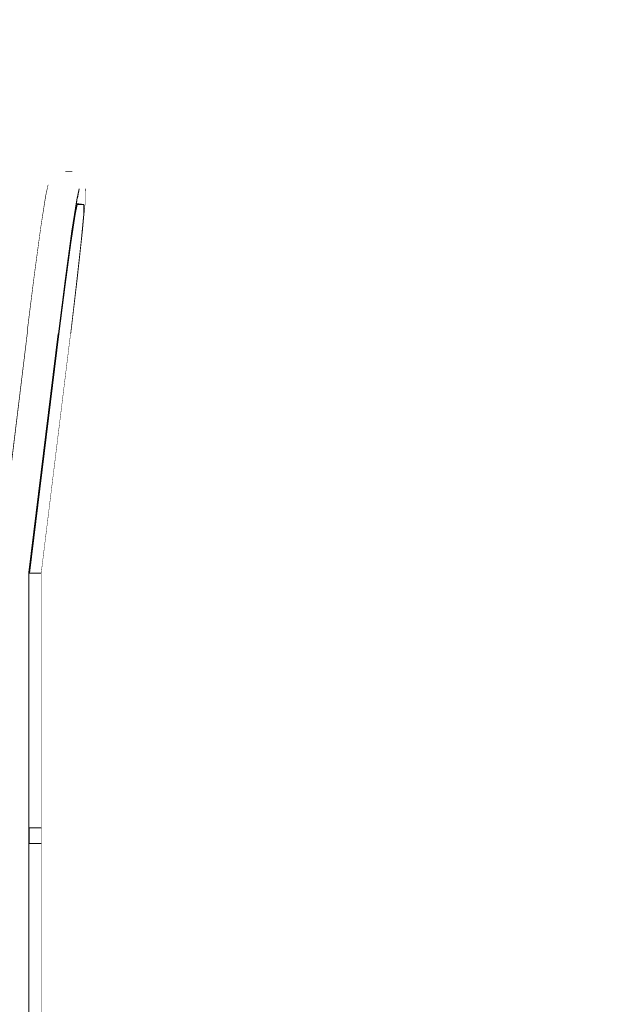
# Model space of a CAD drawing. Header units: millimetres. Extents: x -30280 to 100171, y -17460 to 4378.
# Tile 115 of 136: x 66904 to 67280, y -13188 to -12565. Entities that reach past the tile are written whole.
import ezdxf

# ---------------------------------------------------------------- set-up
doc = ezdxf.new("R2010")
doc.units = ezdxf.units.MM
doc.header["$MEASUREMENT"] = 0
doc.linetypes.add('Wipeout_Contour', pattern=[1000, 0, -1000])
doc.layers.add('Nuevo_09_EI_Mobiliari general', color=7, linetype='Continuous')
doc.layers.add('Nuevo_Ventanas Archicad', color=7, linetype='Continuous')
doc.layers.add('Nuevo_09_EI_Mobiliari general_Pluma_Nº__1', color=7, linetype='Continuous', lineweight=5)

# ---------------------------------------------------------------- blocks, each defined once
blk = doc.blocks.new('Elem Sección_219_3', base_point=(91863.52, -13459.98))
at = {"color": 254, "linetype": 'Wipeout_Contour', "lineweight": 0, "ltscale": 272526.443461}
blk.add_wipeout([(66939.22, -12681.84), (66940.02, -12681.94), (66944.23, -12681.94), (66939.3, -12681.33)], dxfattribs=at).dxf.layer = 'Nuevo_09_EI_Mobiliari general'
at = {"color": 254, "linetype": 'Wipeout_Contour', "lineweight": 0, "ltscale": 545490.293144}
blk.add_wipeout([(66909.37, -12914.52), (66909.28, -12914.52), (66909.28, -13457.98), (66909.37, -13457.98), (66909.37, -13085.98), (66909.32, -13085.98), (66909.32, -13075.98), (66909.37, -13075.98)], dxfattribs=at).dxf.layer = 'Nuevo_09_EI_Mobiliari general'
at = {"color": 254, "linetype": 'Wipeout_Contour', "lineweight": 0, "ltscale": 340822.635481}
blk.add_wipeout([(66917.28, -13075.98), (66917.37, -13075.98), (66917.37, -12914.54), (66917.29, -12915.14), (66917.28, -12915.14)], dxfattribs=at).dxf.layer = 'Nuevo_09_EI_Mobiliari general'
at = {"color": 254, "linetype": 'Wipeout_Contour', "lineweight": 0, "ltscale": 272884.050427}
blk.add_wipeout([(66917.28, -13457.98), (66917.37, -13457.98), (66917.37, -13085.98), (66917.28, -13085.98)], dxfattribs=at).dxf.layer = 'Nuevo_09_EI_Mobiliari general'
at = {"color": 254, "linetype": 'Wipeout_Contour', "lineweight": 0, "ltscale": 272521.607622}
blk.add_wipeout([(66938.26, -12688.12), (66938.61, -12688.17), (66940.02, -12681.94), (66939.22, -12681.84)], dxfattribs=at).dxf.layer = 'Nuevo_09_EI_Mobiliari general'
at = {"color": 254, "linetype": 'Wipeout_Contour', "lineweight": 0, "ltscale": 272783.111611}
blk.add_wipeout([(66907.26, -12914.4), (66907.26, -13457.98), (66909.28, -13457.98), (66909.28, -12914.52)], dxfattribs=at).dxf.layer = 'Nuevo_09_EI_Mobiliari general'
at = {"color": 254, "linetype": 'Wipeout_Contour', "lineweight": 0, "ltscale": 340847.966088}
blk.add_wipeout([(66915.26, -13075.98), (66915.89, -13075.98), (66917.28, -13075.98), (66917.28, -12915.14), (66915.26, -12915.14)], dxfattribs=at).dxf.layer = 'Nuevo_09_EI_Mobiliari general'
at = {"color": 254, "linetype": 'Wipeout_Contour', "lineweight": 0, "ltscale": 341063.433253}
blk.add_wipeout([(66915.26, -13457.98), (66917.28, -13457.98), (66917.28, -13085.98), (66915.89, -13085.98), (66915.26, -13085.98)], dxfattribs=at).dxf.layer = 'Nuevo_09_EI_Mobiliari general'
at = {"color": 254, "linetype": 'Wipeout_Contour', "lineweight": 0, "ltscale": 340653.499119}
blk.add_wipeout([(66936.6, -12698.9), (66935.65, -12705.89), (66935.88, -12705.92), (66938.61, -12688.17), (66938.26, -12688.12)], dxfattribs=at).dxf.layer = 'Nuevo_09_EI_Mobiliari general'
at = {"color": 254, "linetype": 'Wipeout_Contour', "lineweight": 0, "ltscale": 272772.161474}
blk.add_wipeout([(66903.73, -12914.19), (66903.73, -13457.98), (66907.26, -13457.98), (66907.26, -12914.4)], dxfattribs=at).dxf.layer = 'Nuevo_09_EI_Mobiliari general'
at = {"color": 254, "linetype": 'Wipeout_Contour', "lineweight": 0, "ltscale": 272655.288839}
blk.add_wipeout([(66911.73, -13075.98), (66915.26, -13075.98), (66915.26, -12915.14), (66911.73, -12915.14)], dxfattribs=at).dxf.layer = 'Nuevo_09_EI_Mobiliari general'
at = {"color": 254, "linetype": 'Wipeout_Contour', "lineweight": 0, "ltscale": 272869.037721}
blk.add_wipeout([(66911.73, -13457.98), (66915.26, -13457.98), (66915.26, -13085.98), (66911.73, -13085.98)], dxfattribs=at).dxf.layer = 'Nuevo_09_EI_Mobiliari general'
at = {"color": 254, "linetype": 'Wipeout_Contour', "lineweight": 0, "ltscale": 340659.471898}
blk.add_wipeout([(66932.53, -12728.69), (66932.05, -12732.46), (66932.26, -12732.48), (66935.88, -12705.92), (66935.65, -12705.89)], dxfattribs=at).dxf.layer = 'Nuevo_09_EI_Mobiliari general'
at = {"color": 254, "linetype": 'Wipeout_Contour', "lineweight": 0, "ltscale": 272756.530782}
blk.add_wipeout([(66899.37, -13457.98), (66903.73, -13457.98), (66903.73, -12913.93), (66899.37, -12913.93)], dxfattribs=at).dxf.layer = 'Nuevo_09_EI_Mobiliari general'
at = {"color": 254, "linetype": 'Wipeout_Contour', "lineweight": 0, "ltscale": 408965.41643}
blk.add_wipeout([(66909.7, -12915.14), (66909.37, -12915.1), (66909.37, -13075.98), (66911.13, -13075.98), (66911.73, -13075.98), (66911.73, -12915.14)], dxfattribs=at).dxf.layer = 'Nuevo_09_EI_Mobiliari general'
at = {"color": 254, "linetype": 'Wipeout_Contour', "lineweight": 0, "ltscale": 341035.884906}
blk.add_wipeout([(66909.37, -13085.98), (66909.37, -13457.98), (66911.73, -13457.98), (66911.73, -13085.98), (66911.13, -13085.98)], dxfattribs=at).dxf.layer = 'Nuevo_09_EI_Mobiliari general'
at = {"color": 254, "linetype": 'Wipeout_Contour', "lineweight": 0, "ltscale": 340690.085004}
blk.add_wipeout([(66927.78, -12763.79), (66909.28, -12914.52), (66909.37, -12914.52), (66927.87, -12763.8), (66927.8, -12763.79)], dxfattribs=at).dxf.layer = 'Nuevo_09_EI_Mobiliari general'
at = {"color": 254, "linetype": 'Wipeout_Contour', "lineweight": 0, "ltscale": 272720.754457}
blk.add_wipeout([(66909.57, -13075.98), (66909.57, -13085.98), (66917.57, -13085.98), (66917.57, -13075.98)], dxfattribs=at).dxf.layer = 'Nuevo_09_EI_Mobiliari general'
at = {"layer": 'Nuevo_09_EI_Mobiliari general_Pluma_Nº__1', "color": 7, "linetype": 'Continuous', "lineweight": 5}
for p, q in [((66917.57, -13085.98), (66917.57, -13075.98)), ((66917.37, -13457.98), (66917.37, -13085.98))]:
    blk.add_line(p, q, dxfattribs=at)
at = {"color": 254, "linetype": 'Wipeout_Contour', "lineweight": 0, "ltscale": 408818.062069}
blk.add_wipeout([(66907.26, -12914.4), (66909.28, -12914.52), (66927.78, -12763.79), (66927.27, -12763.73), (66927, -12763.7), (66925.78, -12763.55)], dxfattribs=at).dxf.layer = 'Nuevo_09_EI_Mobiliari general'
at = {"color": 254, "linetype": 'Wipeout_Contour', "lineweight": 0, "ltscale": 272704.560938}
blk.add_wipeout([(66909.32, -13075.98), (66909.32, -13085.98), (66909.57, -13085.98), (66909.57, -13075.98)], dxfattribs=at).dxf.layer = 'Nuevo_09_EI_Mobiliari general'
at = {"layer": 'Nuevo_09_EI_Mobiliari general_Pluma_Nº__1', "color": 7, "linetype": 'Continuous', "lineweight": 5}
for p, q in [((66909.57, -13075.98), (66909.32, -13075.98)), ((66909.32, -13075.98), (66909.32, -13085.98)), ((66917.57, -13075.98), (66909.57, -13075.98)), ((66909.57, -13085.98), (66909.57, -13075.98)), ((66909.57, -13085.98), (66909.32, -13085.98)), ((66909.37, -13457.98), (66909.37, -13085.98)), ((66917.57, -13085.98), (66909.57, -13085.98))]:
    blk.add_line(p, q, dxfattribs=at)
at = {"color": 254, "linetype": 'Wipeout_Contour', "lineweight": 0, "ltscale": 272541.411472}
blk.add_wipeout([(66907.26, -12914.4), (66925.78, -12763.55), (66922.27, -12763.13), (66903.73, -12914.19)], dxfattribs=at).dxf.layer = 'Nuevo_09_EI_Mobiliari general'
at = {"color": 254, "linetype": 'Wipeout_Contour', "lineweight": 0, "ltscale": 340664.762614}
blk.add_wipeout([(66917.95, -12762.6), (66899.37, -12913.93), (66903.73, -12913.93), (66903.73, -12914.19), (66922.27, -12763.13)], dxfattribs=at).dxf.layer = 'Nuevo_09_EI_Mobiliari general'
at = {"color": 254, "linetype": 'Wipeout_Contour', "lineweight": 0, "ltscale": 204401.162772}
blk.add_wipeout([(66927.8, -12763.79), (66927.27, -12763.73), (66927.78, -12763.79)], dxfattribs=at).dxf.layer = 'Nuevo_09_EI_Mobiliari general'
at = {"color": 254, "linetype": 'Wipeout_Contour', "lineweight": 0, "ltscale": 272533.667828}
blk.add_wipeout([(66928.08, -12763.8), (66928.28, -12763.82), (66932.26, -12732.48), (66932.05, -12732.46)], dxfattribs=at).dxf.layer = 'Nuevo_09_EI_Mobiliari general'
at = {"color": 254, "linetype": 'Wipeout_Contour', "lineweight": 0, "ltscale": 340642.793203}
blk.add_wipeout([(66913.66, -12762.07), (66895.38, -12910.98), (66899.59, -12911.5), (66899.37, -12913.93), (66917.95, -12762.6)], dxfattribs=at).dxf.layer = 'Nuevo_09_EI_Mobiliari general'
at = {"color": 254, "linetype": 'Wipeout_Contour', "lineweight": 0, "ltscale": 340622.826774}
blk.add_wipeout([(66910.26, -12761.65), (66891.99, -12910.55), (66895.23, -12910.96), (66895.38, -12910.98), (66913.66, -12762.07)], dxfattribs=at).dxf.layer = 'Nuevo_09_EI_Mobiliari general'
at = {"color": 254, "linetype": 'Wipeout_Contour', "lineweight": 0, "ltscale": 476838.170244}
blk.add_wipeout([(66890.15, -12910.32), (66891.84, -12910.54), (66891.99, -12910.55), (66910.26, -12761.65), (66909.12, -12761.5), (66908.9, -12761.47), (66908.43, -12761.41)], dxfattribs=at).dxf.layer = 'Nuevo_09_EI_Mobiliari general'
at = {"color": 254, "linetype": 'Wipeout_Contour', "lineweight": 0, "ltscale": 204344.48609}
blk.add_wipeout([(66908.45, -12761.41), (66908.43, -12761.41), (66908.9, -12761.47)], dxfattribs=at).dxf.layer = 'Nuevo_09_EI_Mobiliari general'
at = {"color": 254, "linetype": 'Wipeout_Contour', "lineweight": 0, "ltscale": 272467.155165}
blk.add_wipeout([(66890.15, -12910.31), (66908.43, -12761.41), (66908.45, -12761.41), (66908.43, -12761.41)], dxfattribs=at).dxf.layer = 'Nuevo_09_EI_Mobiliari general'
at = {"color": 254, "linetype": 'Wipeout_Contour', "lineweight": 0, "ltscale": 476970.136989}
blk.add_wipeout([(66909.37, -12915.1), (66909.7, -12915.14), (66928.28, -12763.82), (66928.08, -12763.8), (66928.07, -12763.82), (66927.87, -12763.8), (66909.37, -12914.52)], dxfattribs=at).dxf.layer = 'Nuevo_09_EI_Mobiliari general'
at = {"color": 254, "linetype": 'Wipeout_Contour', "lineweight": 0, "ltscale": 817643.649697}
blk.add_wipeout([(66909.7, -12915.14), (66917.29, -12915.14), (66935.87, -12763.82), (66939.59, -12732.48), (66942.48, -12705.92), (66944.11, -12688.17), (66944.23, -12681.94), (66940.02, -12681.94), (66938.61, -12688.17), (66935.88, -12705.92), (66932.26, -12732.48), (66928.28, -12763.82)], dxfattribs=at).dxf.layer = 'Nuevo_09_EI_Mobiliari general'
at = {"layer": 'Nuevo_09_EI_Mobiliari general_Pluma_Nº__1', "color": 7, "linetype": 'Continuous', "lineweight": 5}
for p, q in [((66909.37, -13075.98), (66909.37, -12914.52)), ((66917.37, -13075.98), (66917.37, -12914.54)), ((66909.7, -12915.14), (66909.37, -12915.1)), ((66909.7, -12915.14), (66917.29, -12915.14))]:
    blk.add_line(p, q, dxfattribs=at)
at = {"color": 254, "linetype": 'Wipeout_Contour', "lineweight": 0, "ltscale": 272530.513323}
blk.add_wipeout([(66931.67, -12726.92), (66927, -12763.7), (66928.07, -12763.82), (66932.53, -12728.69)], dxfattribs=at).dxf.layer = 'Nuevo_09_EI_Mobiliari general'
at = {"color": 254, "linetype": 'Wipeout_Contour', "lineweight": 0, "ltscale": 272522.825209}
blk.add_wipeout([(66936.6, -12698.9), (66935.93, -12695.73), (66931.67, -12726.92), (66932.53, -12728.69)], dxfattribs=at).dxf.layer = 'Nuevo_09_EI_Mobiliari general'
at = {"color": 254, "linetype": 'Wipeout_Contour', "lineweight": 0, "ltscale": 272518.193842}
blk.add_wipeout([(66939.66, -12679), (66939.13, -12674.9), (66935.93, -12695.73), (66936.6, -12698.9)], dxfattribs=at).dxf.layer = 'Nuevo_09_EI_Mobiliari general'
at = {"color": 254, "linetype": 'Wipeout_Contour', "lineweight": 0, "ltscale": 272522.514643}
blk.add_wipeout([(66931.67, -12726.92), (66929.01, -12725.26), (66924.18, -12763.36), (66927, -12763.7)], dxfattribs=at).dxf.layer = 'Nuevo_09_EI_Mobiliari general'
at = {"color": 254, "linetype": 'Wipeout_Contour', "lineweight": 0, "ltscale": 272517.284944}
blk.add_wipeout([(66939.13, -12674.9), (66939.66, -12679), (66941.24, -12672.01), (66940.79, -12667.58)], dxfattribs=at).dxf.layer = 'Nuevo_09_EI_Mobiliari general'
at = {"color": 254, "linetype": 'Wipeout_Contour', "lineweight": 0, "ltscale": 272514.512934}
blk.add_wipeout([(66935.93, -12695.73), (66933.42, -12692.95), (66929.01, -12725.26), (66931.67, -12726.92)], dxfattribs=at).dxf.layer = 'Nuevo_09_EI_Mobiliari general'
at = {"color": 254, "linetype": 'Wipeout_Contour', "lineweight": 0, "ltscale": 272509.696035}
blk.add_wipeout([(66939.13, -12674.9), (66936.74, -12671.37), (66933.42, -12692.95), (66935.93, -12695.73)], dxfattribs=at).dxf.layer = 'Nuevo_09_EI_Mobiliari general'
at = {"color": 254, "linetype": 'Wipeout_Contour', "lineweight": 0, "ltscale": 272508.640983}
blk.add_wipeout([(66929.01, -12725.26), (66925.09, -12724.04), (66920.16, -12762.87), (66924.18, -12763.36)], dxfattribs=at).dxf.layer = 'Nuevo_09_EI_Mobiliari general'
at = {"color": 254, "linetype": 'Wipeout_Contour', "lineweight": 0, "ltscale": 340702.590046}
blk.add_wipeout([(66939.59, -12732.48), (66935.87, -12763.8), (66936.07, -12763.82), (66940.24, -12728.69), (66939.96, -12729.02)], dxfattribs=at).dxf.layer = 'Nuevo_09_EI_Mobiliari general'
at = {"layer": 'Nuevo_09_EI_Mobiliari general_Pluma_Nº__1', "color": 7, "linetype": 'Continuous', "lineweight": 5}
for p, q in [((66932.26, -12732.48), (66928.28, -12763.82)), ((66935.87, -12763.82), (66939.59, -12732.48))]:
    blk.add_line(p, q, dxfattribs=at)
at = {"color": 254, "linetype": 'Wipeout_Contour', "lineweight": 0, "ltscale": 272508.75496}
blk.add_wipeout([(66936.74, -12671.37), (66939.13, -12674.9), (66940.79, -12667.58), (66938.46, -12663.79)], dxfattribs=at).dxf.layer = 'Nuevo_09_EI_Mobiliari general'
at = {"color": 254, "linetype": 'Wipeout_Contour', "lineweight": 0, "ltscale": 272500.421445}
blk.add_wipeout([(66933.42, -12692.95), (66929.58, -12691.11), (66925.09, -12724.04), (66929.01, -12725.26)], dxfattribs=at).dxf.layer = 'Nuevo_09_EI_Mobiliari general'
at = {"color": 254, "linetype": 'Wipeout_Contour', "lineweight": 0, "ltscale": 340690.905782}
blk.add_wipeout([(66939.96, -12729.02), (66940.24, -12728.69), (66943.49, -12698.9), (66943.04, -12699.82), (66942.48, -12705.92)], dxfattribs=at).dxf.layer = 'Nuevo_09_EI_Mobiliari general'
at = {"layer": 'Nuevo_09_EI_Mobiliari general_Pluma_Nº__1', "color": 7, "linetype": 'Continuous', "lineweight": 5}
for p, q in [((66939.59, -12732.48), (66942.48, -12705.92)), ((66936.07, -12763.82), (66940.24, -12728.69))]:
    blk.add_line(p, q, dxfattribs=at)
at = {"color": 254, "linetype": 'Wipeout_Contour', "lineweight": 0, "ltscale": 272495.474365}
blk.add_wipeout([(66936.74, -12671.37), (66932.96, -12669.11), (66929.58, -12691.11), (66933.42, -12692.95)], dxfattribs=at).dxf.layer = 'Nuevo_09_EI_Mobiliari general'
at = {"color": 254, "linetype": 'Wipeout_Contour', "lineweight": 0, "ltscale": 272491.644521}
blk.add_wipeout([(66925.09, -12724.04), (66920.67, -12723.49), (66915.74, -12762.33), (66920.16, -12762.87)], dxfattribs=at).dxf.layer = 'Nuevo_09_EI_Mobiliari general'
at = {"layer": 'Nuevo_09_EI_Mobiliari general_Pluma_Nº__1', "color": 7, "linetype": 'Continuous', "lineweight": 5}
blk.add_line((66928.07, -12763.82), (66932.53, -12728.69), dxfattribs=at)
at = {"color": 254, "linetype": 'Wipeout_Contour', "lineweight": 0, "ltscale": 272494.507457}
blk.add_wipeout([(66934.72, -12661.39), (66932.96, -12669.11), (66936.74, -12671.37), (66938.46, -12663.79)], dxfattribs=at).dxf.layer = 'Nuevo_09_EI_Mobiliari general'
at = {"color": 254, "linetype": 'Wipeout_Contour', "lineweight": 0, "ltscale": 272522.782376}
blk.add_wipeout([(66939.66, -12679), (66939.54, -12679.77), (66942.52, -12677.93), (66939.9, -12677.93)], dxfattribs=at).dxf.layer = 'Nuevo_09_EI_Mobiliari general'
at = {"color": 254, "linetype": 'Wipeout_Contour', "lineweight": 0, "ltscale": 272483.346524}
blk.add_wipeout([(66929.58, -12691.11), (66925.17, -12690.57), (66920.67, -12723.49), (66925.09, -12724.04)], dxfattribs=at).dxf.layer = 'Nuevo_09_EI_Mobiliari general'
at = {"layer": 'Nuevo_09_EI_Mobiliari general_Pluma_Nº__1', "color": 7, "linetype": 'Continuous', "lineweight": 5}
for p, q in [((66932.53, -12728.69), (66936.6, -12698.9)), ((66935.88, -12705.92), (66932.26, -12732.48))]:
    blk.add_line(p, q, dxfattribs=at)
at = {"color": 254, "linetype": 'Wipeout_Contour', "lineweight": 0, "ltscale": 272478.35175}
blk.add_wipeout([(66932.96, -12669.11), (66928.55, -12668.57), (66925.17, -12690.57), (66929.58, -12691.11)], dxfattribs=at).dxf.layer = 'Nuevo_09_EI_Mobiliari general'
at = {"color": 254, "linetype": 'Wipeout_Contour', "lineweight": 0, "ltscale": 340657.073233}
blk.add_wipeout([(66939.9, -12677.93), (66942.52, -12677.93), (66944.93, -12674.19), (66940.75, -12674.19), (66940.53, -12675.17)], dxfattribs=at).dxf.layer = 'Nuevo_09_EI_Mobiliari general'
at = {"color": 254, "linetype": 'Wipeout_Contour', "lineweight": 0, "ltscale": 272474.897146}
blk.add_wipeout([(66920.67, -12723.49), (66916.64, -12723.74), (66911.8, -12761.84), (66915.74, -12762.33)], dxfattribs=at).dxf.layer = 'Nuevo_09_EI_Mobiliari general'
at = {"layer": 'Nuevo_09_EI_Mobiliari general_Pluma_Nº__1', "color": 7, "linetype": 'Continuous', "lineweight": 5}
blk.add_line((66938.61, -12688.17), (66935.88, -12705.92), dxfattribs=at)
at = {"color": 254, "linetype": 'Wipeout_Contour', "lineweight": 0, "ltscale": 272477.373757}
blk.add_wipeout([(66930.3, -12660.84), (66928.55, -12668.57), (66932.96, -12669.11), (66934.72, -12661.39)], dxfattribs=at).dxf.layer = 'Nuevo_09_EI_Mobiliari general'
at = {"color": 254, "linetype": 'Wipeout_Contour', "lineweight": 0, "ltscale": 408788.295214}
blk.add_wipeout([(66941.24, -12672.01), (66940.75, -12674.19), (66944.93, -12674.19), (66945.47, -12669.77), (66941.26, -12669.77), (66941.13, -12670.89)], dxfattribs=at).dxf.layer = 'Nuevo_09_EI_Mobiliari general'
at = {"color": 254, "linetype": 'Wipeout_Contour', "lineweight": 0, "ltscale": 272466.680362}
blk.add_wipeout([(66925.17, -12690.57), (66921.05, -12691.43), (66916.64, -12723.74), (66920.67, -12723.49)], dxfattribs=at).dxf.layer = 'Nuevo_09_EI_Mobiliari general'
at = {"color": 254, "linetype": 'Wipeout_Contour', "lineweight": 0, "ltscale": 476909.783308}
blk.add_wipeout([(66944.04, -12665.56), (66939.84, -12665.56), (66940.2, -12666.62), (66940.79, -12667.58), (66940.9, -12668.7), (66941.26, -12669.77), (66945.47, -12669.77)], dxfattribs=at).dxf.layer = 'Nuevo_09_EI_Mobiliari general'
at = {"color": 254, "linetype": 'Wipeout_Contour', "lineweight": 0, "ltscale": 272461.729778}
blk.add_wipeout([(66928.55, -12668.57), (66924.37, -12669.85), (66921.05, -12691.43), (66925.17, -12690.57)], dxfattribs=at).dxf.layer = 'Nuevo_09_EI_Mobiliari general'
at = {"color": 254, "linetype": 'Wipeout_Contour', "lineweight": 0, "ltscale": 272461.722236}
blk.add_wipeout([(66916.64, -12723.74), (66913.79, -12724.72), (66909.12, -12761.5), (66911.8, -12761.84)], dxfattribs=at).dxf.layer = 'Nuevo_09_EI_Mobiliari general'
at = {"layer": 'Nuevo_09_EI_Mobiliari general_Pluma_Nº__1', "color": 7, "linetype": 'Continuous', "lineweight": 5}
blk.add_line((66917.29, -12915.14), (66935.87, -12763.82), dxfattribs=at)
at = {"color": 254, "linetype": 'Wipeout_Contour', "lineweight": 0, "ltscale": 272460.756805}
blk.add_wipeout([(66926.08, -12662.27), (66924.37, -12669.85), (66928.55, -12668.57), (66930.3, -12660.84)], dxfattribs=at).dxf.layer = 'Nuevo_09_EI_Mobiliari general'
at = {"color": 254, "linetype": 'Wipeout_Contour', "lineweight": 0, "ltscale": 476889.033496}
blk.add_wipeout([(66940.93, -12662.38), (66936.72, -12662.38), (66937.51, -12663.18), (66938.46, -12663.79), (66939.05, -12664.75), (66939.84, -12665.56), (66944.04, -12665.56)], dxfattribs=at).dxf.layer = 'Nuevo_09_EI_Mobiliari general'
at = {"color": 254, "linetype": 'Wipeout_Contour', "lineweight": 0, "ltscale": 272453.720411}
blk.add_wipeout([(66921.05, -12691.43), (66918.05, -12693.54), (66913.79, -12724.72), (66916.64, -12723.74)], dxfattribs=at).dxf.layer = 'Nuevo_09_EI_Mobiliari general'
at = {"color": 254, "linetype": 'Wipeout_Contour', "lineweight": 0, "ltscale": 476860.662721}
blk.add_wipeout([(66936.74, -12660.87), (66932.54, -12660.87), (66933.6, -12661.25), (66934.72, -12661.39), (66935.66, -12661.99), (66936.72, -12662.38), (66940.93, -12662.38)], dxfattribs=at).dxf.layer = 'Nuevo_09_EI_Mobiliari general'
at = {"color": 254, "linetype": 'Wipeout_Contour', "lineweight": 0, "ltscale": 272448.897251}
blk.add_wipeout([(66924.37, -12669.85), (66921.25, -12672.7), (66918.05, -12693.54), (66921.05, -12691.43)], dxfattribs=at).dxf.layer = 'Nuevo_09_EI_Mobiliari general'
at = {"color": 254, "linetype": 'Wipeout_Contour', "lineweight": 0, "ltscale": 204399.72923}
blk.add_wipeout([(66944.98, -12668.32), (66945.11, -12668.7), (66944.99, -12667.58)], dxfattribs=at).dxf.layer = 'Nuevo_09_EI_Mobiliari general'
at = {"color": 254, "linetype": 'Wipeout_Contour', "lineweight": 0, "ltscale": 272454.728694}
blk.add_wipeout([(66912.69, -12726.25), (66908.23, -12761.38), (66909.12, -12761.5), (66913.79, -12724.72)], dxfattribs=at).dxf.layer = 'Nuevo_09_EI_Mobiliari general'
at = {"layer": 'Nuevo_09_EI_Mobiliari general_Pluma_Nº__1', "color": 7, "linetype": 'Continuous', "lineweight": 5}
for p, q in [((66890.15, -12910.32), (66908.43, -12761.41)), ((66908.43, -12761.41), (66908.43, -12761.41)), ((66909.37, -12914.52), (66927.87, -12763.8)), ((66928.28, -12763.82), (66909.7, -12915.14))]:
    blk.add_line(p, q, dxfattribs=at)
at = {"color": 254, "linetype": 'Wipeout_Contour', "lineweight": 0, "ltscale": 272447.944327}
blk.add_wipeout([(66922.91, -12665.39), (66921.25, -12672.7), (66924.37, -12669.85), (66926.08, -12662.27)], dxfattribs=at).dxf.layer = 'Nuevo_09_EI_Mobiliari general'
at = {"color": 254, "linetype": 'Wipeout_Contour', "lineweight": 0, "ltscale": 204401.983762}
blk.add_wipeout([(66945.33, -12670.89), (66945.06, -12673.07), (66945.45, -12672.01)], dxfattribs=at).dxf.layer = 'Nuevo_09_EI_Mobiliari general'
at = {"color": 254, "linetype": 'Wipeout_Contour', "lineweight": 0, "ltscale": 272447.038285}
blk.add_wipeout([(66918.05, -12693.54), (66916.75, -12696.46), (66912.69, -12726.25), (66913.79, -12724.72)], dxfattribs=at).dxf.layer = 'Nuevo_09_EI_Mobiliari general'
at = {"layer": 'Nuevo_09_EI_Mobiliari general_Pluma_Nº__1', "color": 7, "linetype": 'Continuous', "lineweight": 5}
blk.add_line((66908.23, -12761.38), (66912.69, -12726.25), dxfattribs=at)
at = {"color": 254, "linetype": 'Wipeout_Contour', "lineweight": 0, "ltscale": 272442.40122}
blk.add_wipeout([(66921.25, -12672.7), (66919.81, -12676.56), (66916.75, -12696.46), (66918.05, -12693.54)], dxfattribs=at).dxf.layer = 'Nuevo_09_EI_Mobiliari general'
at = {"color": 254, "linetype": 'Wipeout_Contour', "lineweight": 0, "ltscale": 204399.932622}
blk.add_wipeout([(66943.13, -12676.98), (66943.94, -12676.2), (66944.32, -12675.14)], dxfattribs=at).dxf.layer = 'Nuevo_09_EI_Mobiliari general'
at = {"layer": 'Nuevo_09_EI_Mobiliari general_Pluma_Nº__1', "color": 7, "linetype": 'Continuous', "lineweight": 5}
blk.add_line((66912.69, -12726.25), (66916.75, -12696.46), dxfattribs=at)
at = {"color": 254, "linetype": 'Wipeout_Contour', "lineweight": 0, "ltscale": 272441.48035}
blk.add_wipeout([(66921.4, -12669.57), (66919.81, -12676.56), (66921.25, -12672.7), (66922.91, -12665.39)], dxfattribs=at).dxf.layer = 'Nuevo_09_EI_Mobiliari general'
at = {"color": 254, "linetype": 'Wipeout_Contour', "lineweight": 0, "ltscale": 204392.559793}
blk.add_wipeout([(66939.69, -12679.67), (66940.76, -12679.31), (66941.56, -12678.52)], dxfattribs=at).dxf.layer = 'Nuevo_09_EI_Mobiliari general'
at = {"layer": 'Nuevo_09_EI_Mobiliari general_Pluma_Nº__1', "color": 7, "linetype": 'Continuous', "lineweight": 5}
blk.add_line((66916.75, -12696.46), (66919.81, -12676.56), dxfattribs=at)
at = {"color": 254, "linetype": 'Wipeout_Contour', "lineweight": 0, "ltscale": 204331.536995}
blk.add_wipeout([(66921.78, -12668.51), (66922.52, -12666.45), (66921.92, -12667.39)], dxfattribs=at).dxf.layer = 'Nuevo_09_EI_Mobiliari general'
at = {"color": 254, "linetype": 'Wipeout_Contour', "lineweight": 0, "ltscale": 340652.158352}
blk.add_wipeout([(66939.3, -12681.33), (66940.72, -12681.5), (66940.76, -12679.31), (66939.69, -12679.67), (66939.54, -12679.77)], dxfattribs=at).dxf.layer = 'Nuevo_09_EI_Mobiliari general'
at = {"layer": 'Nuevo_09_EI_Mobiliari general_Pluma_Nº__1', "color": 7, "linetype": 'Continuous', "lineweight": 5}
blk.add_line((66919.81, -12676.56), (66921.4, -12669.57), dxfattribs=at)
at = {"color": 254, "linetype": 'Wipeout_Contour', "lineweight": 0, "ltscale": 204336.238312}
blk.add_wipeout([(66924.32, -12663.65), (66923.71, -12664.6), (66925.28, -12663.06)], dxfattribs=at).dxf.layer = 'Nuevo_09_EI_Mobiliari general'
at = {"color": 254, "linetype": 'Wipeout_Contour', "lineweight": 0, "ltscale": 476927.181465}
blk.add_wipeout([(66940.76, -12679.31), (66940.72, -12681.5), (66943.83, -12681.89), (66943.94, -12676.2), (66943.13, -12676.98), (66942.52, -12677.93), (66941.56, -12678.52)], dxfattribs=at).dxf.layer = 'Nuevo_09_EI_Mobiliari general'
at = {"layer": 'Nuevo_09_EI_Mobiliari general_Pluma_Nº__1', "color": 7, "linetype": 'Continuous', "lineweight": 5}
blk.add_line((66936.6, -12698.9), (66939.66, -12679), dxfattribs=at)
at = {"color": 254, "linetype": 'Wipeout_Contour', "lineweight": 0, "ltscale": 204345.835303}
blk.add_wipeout([(66927.15, -12661.91), (66929.23, -12661.21), (66928.11, -12661.32)], dxfattribs=at).dxf.layer = 'Nuevo_09_EI_Mobiliari general'
at = {"color": 254, "linetype": 'Wipeout_Contour', "lineweight": 0, "ltscale": 408815.605741}
blk.add_wipeout([(66943.04, -12699.82), (66943.49, -12698.9), (66945.32, -12679), (66944.17, -12681.93), (66944.23, -12681.94), (66944.11, -12688.17)], dxfattribs=at).dxf.layer = 'Nuevo_09_EI_Mobiliari general'
at = {"layer": 'Nuevo_09_EI_Mobiliari general_Pluma_Nº__1', "color": 7, "linetype": 'Continuous', "lineweight": 5}
for p, q in [((66940.02, -12681.94), (66938.61, -12688.17)), ((66942.48, -12705.92), (66944.11, -12688.17)), ((66940.24, -12728.69), (66943.49, -12698.9))]:
    blk.add_line(p, q, dxfattribs=at)
at = {"color": 254, "linetype": 'Wipeout_Contour', "lineweight": 0, "ltscale": 204358.38934}
blk.add_wipeout([(66931.42, -12660.98), (66933.6, -12661.25), (66932.54, -12660.87)], dxfattribs=at).dxf.layer = 'Nuevo_09_EI_Mobiliari general'
at = {"color": 254, "linetype": 'Wipeout_Contour', "lineweight": 0, "ltscale": 204371.293813}
blk.add_wipeout([(66935.66, -12661.99), (66937.51, -12663.18), (66936.72, -12662.38)], dxfattribs=at).dxf.layer = 'Nuevo_09_EI_Mobiliari general'
at = {"color": 254, "linetype": 'Wipeout_Contour', "lineweight": 0, "ltscale": 204364.959251}
blk.add_wipeout([(66934.5, -12660.84), (66934.5, -12660.87), (66934.69, -12660.87)], dxfattribs=at).dxf.layer = 'Nuevo_09_EI_Mobiliari general'
at = {"color": 254, "linetype": 'Wipeout_Contour', "lineweight": 0, "ltscale": 204381.97396}
blk.add_wipeout([(66939.84, -12665.56), (66939.05, -12664.75), (66940.2, -12666.62)], dxfattribs=at).dxf.layer = 'Nuevo_09_EI_Mobiliari general'
at = {"color": 254, "linetype": 'Wipeout_Contour', "lineweight": 0, "ltscale": 204363.741782}
blk.add_wipeout([(66934.5, -12660.84), (66934.44, -12660.87), (66934.5, -12660.87)], dxfattribs=at).dxf.layer = 'Nuevo_09_EI_Mobiliari general'
at = {"color": 254, "linetype": 'Wipeout_Contour', "lineweight": 0, "ltscale": 204391.159982}
blk.add_wipeout([(66942.66, -12664.14), (66943.25, -12664.75), (66942.66, -12663.79)], dxfattribs=at).dxf.layer = 'Nuevo_09_EI_Mobiliari general'
at = {"color": 254, "linetype": 'Wipeout_Contour', "lineweight": 0, "ltscale": 204388.499007}
blk.add_wipeout([(66940.9, -12668.7), (66941.13, -12670.89), (66941.26, -12669.77)], dxfattribs=at).dxf.layer = 'Nuevo_09_EI_Mobiliari general'
at = {"color": 254, "linetype": 'Wipeout_Contour', "lineweight": 0, "ltscale": 545074.311357}
blk.add_wipeout([(66943.94, -12676.2), (66943.83, -12681.89), (66944.17, -12681.93), (66945.32, -12679), (66945.45, -12672.01), (66945.06, -12673.07), (66944.93, -12674.19), (66944.32, -12675.14)], dxfattribs=at).dxf.layer = 'Nuevo_09_EI_Mobiliari general'
at = {"color": 254, "linetype": 'Wipeout_Contour', "lineweight": 0, "ltscale": 204397.779232}
blk.add_wipeout([(66944.99, -12667.58), (66944.4, -12666.62), (66944.98, -12668.32)], dxfattribs=at).dxf.layer = 'Nuevo_09_EI_Mobiliari general'
at = {"layer": 'Nuevo_09_EI_Mobiliari general_Pluma_Nº__1', "color": 7, "linetype": 'Continuous', "lineweight": 5}
for p, q in [((66939.66, -12679), (66941.24, -12672.01)), ((66945.32, -12679), (66945.45, -12672.01)), ((66944.23, -12681.94), (66939.3, -12681.33)), ((66944.23, -12681.94), (66940.02, -12681.94)), ((66943.49, -12698.9), (66945.32, -12679)), ((66944.11, -12688.17), (66944.23, -12681.94))]:
    blk.add_line(p, q, dxfattribs=at)
at = {"color": 254, "linetype": 'Wipeout_Contour', "lineweight": 0, "ltscale": 204388.442607}
blk.add_wipeout([(66942.66, -12663.79), (66941.72, -12663.18), (66942.66, -12664.14)], dxfattribs=at).dxf.layer = 'Nuevo_09_EI_Mobiliari general'
at = {"color": 254, "linetype": 'Wipeout_Contour', "lineweight": 0, "ltscale": 204379.074041}
blk.add_wipeout([(66938.91, -12661.65), (66939.87, -12661.99), (66938.92, -12661.39)], dxfattribs=at).dxf.layer = 'Nuevo_09_EI_Mobiliari general'
at = {"color": 254, "linetype": 'Wipeout_Contour', "lineweight": 0, "ltscale": 204375.915068}
blk.add_wipeout([(66938.92, -12661.39), (66937.8, -12661.25), (66938.91, -12661.65)], dxfattribs=at).dxf.layer = 'Nuevo_09_EI_Mobiliari general'
at = {"layer": 'Nuevo_09_EI_Mobiliari general_Pluma_Nº__1', "color": 7, "linetype": 'Continuous', "lineweight": 5}
blk.add_line((66932.54, -12660.87), (66936.74, -12660.87), dxfattribs=at)
blk = doc.blocks.new('Elem Sección_267_3', base_point=(91863.52, -13459.98))
at = {"color": 254, "linetype": 'Wipeout_Contour', "lineweight": 0, "ltscale": 16159881.49324171}
blk.add_wipeout([(65040.03, -11399.98), (65040.03, -13409.98), (65787.04, -13409.98), (65787.04, -13085.98), (65786.83, -13085.98), (65786.83, -13075.98), (65787.04, -13075.98), (65787.04, -12914.54), (65768.54, -12763.8), (65768.33, -12763.82), (65764.16, -12728.69), (65760.92, -12698.9), (65759.09, -12679), (65758.96, -12672.01), (65759.07, -12670.89), (65758.94, -12669.77), (65759.3, -12668.7), (65759.41, -12667.58), (65760, -12666.62), (65760.37, -12665.56), (65761.15, -12664.75), (65761.74, -12663.79), (65762.69, -12663.18), (65763.48, -12662.38), (65764.54, -12661.99), (65765.49, -12661.39), (65766.61, -12661.25), (65767.66, -12660.87), (65769.72, -12660.87), (65769.9, -12660.84), (65769.97, -12660.87), (65771.87, -12660.87), (65772.99, -12660.98), (65774.11, -12660.84), (65775.18, -12661.21), (65776.3, -12661.32), (65777.26, -12661.91), (65778.32, -12662.27), (65779.13, -12663.06), (65780.09, -12663.65), (65780.7, -12664.6), (65781.5, -12665.39), (65781.88, -12666.45), (65782.49, -12667.39), (65782.63, -12668.51), (65783.01, -12669.57), (65784.6, -12676.56), (65787.65, -12696.46), (65791.72, -12726.25), (65796.18, -12761.38), (65795.98, -12761.41), (65814.26, -12910.31), (65814.31, -12910.3), (65814.4, -12910.3), (65814.63, -12913.93), (65814.63, -13059.98), (66062.2, -13059.98), (66062.2, -12734.98), (66027.2, -12734.98), (66027.2, -12709.98), (66677.2, -12709.98), (66677.2, -12734.98), (66642.2, -12734.98), (66642.2, -13059.98), (66889.78, -13059.98), (66889.78, -12913.93), (66890, -12910.3), (66890.09, -12910.3), (66890.15, -12910.31), (66908.43, -12761.41), (66908.23, -12761.38), (66912.69, -12726.25), (66916.75, -12696.46), (66919.81, -12676.56), (66921.4, -12669.57), (66921.78, -12668.51), (66921.92, -12667.39), (66922.52, -12666.45), (66922.91, -12665.39), (66923.71, -12664.6), (66924.32, -12663.65), (66925.28, -12663.06), (66926.08, -12662.27), (66927.15, -12661.91), (66928.11, -12661.32), (66929.23, -12661.21), (66930.3, -12660.84), (66931.42, -12660.98), (66932.54, -12660.87), (66934.44, -12660.87), (66934.5, -12660.84), (66934.69, -12660.87), (66936.74, -12660.87), (66937.8, -12661.25), (66938.92, -12661.39), (66939.87, -12661.99), (66940.93, -12662.38), (66941.72, -12663.18), (66942.66, -12663.79), (66943.25, -12664.75), (66944.04, -12665.56), (66944.4, -12666.62), (66944.99, -12667.58), (66945.11, -12668.7), (66945.47, -12669.77), (66945.33, -12670.89), (66945.45, -12672.01), (66945.32, -12679), (66943.49, -12698.9), (66940.24, -12728.69), (66936.07, -12763.82), (66935.87, -12763.8), (66917.37, -12914.54), (66917.37, -13075.98), (66917.57, -13075.98), (66917.57, -13085.98), (66917.37, -13085.98), (66917.37, -13409.98), (67642.15, -13409.98), (67642.15, -13085.98), (67641.94, -13085.98), (67641.94, -13075.98), (67642.15, -13075.98), (67642.15, -12914.54), (67623.64, -12763.8), (67623.44, -12763.82), (67619.27, -12728.69), (67616.03, -12698.9), (67614.2, -12679), (67614.07, -12672.01), (67614.18, -12670.89), (67614.04, -12669.77), (67614.4, -12668.7), (67614.52, -12667.58), (67615.11, -12666.62), (67615.47, -12665.56), (67616.26, -12664.75), (67616.85, -12663.79), (67617.8, -12663.18), (67618.59, -12662.38), (67619.65, -12661.99), (67620.59, -12661.39), (67621.71, -12661.25), (67622.77, -12660.87), (67624.83, -12660.87), (67625.01, -12660.84), (67625.08, -12660.87), (67626.98, -12660.87), (67628.1, -12660.98), (67629.21, -12660.84), (67630.28, -12661.21), (67631.4, -12661.32), (67632.36, -12661.91), (67633.43, -12662.27), (67634.23, -12663.06), (67635.19, -12663.65), (67635.8, -12664.6), (67636.61, -12665.39), (67636.99, -12666.45), (67637.6, -12667.39), (67637.73, -12668.51), (67638.12, -12669.57), (67639.7, -12676.56), (67642.76, -12696.46), (67646.83, -12726.25), (67651.28, -12761.38), (67651.08, -12761.41), (67669.36, -12910.31), (67669.42, -12910.3), (67669.51, -12910.3), (67669.73, -12913.93), (67669.73, -13059.98), (67917.31, -13059.98), (67917.31, -12734.98), (67882.31, -12734.98), (67882.31, -12709.98), (68532.31, -12709.98), (68532.31, -12734.98), (68497.31, -12734.98), (68497.31, -13059.98), (68744.89, -13059.98), (68744.89, -12913.93), (68745.11, -12910.3), (68745.2, -12910.3), (68745.26, -12910.31), (68763.54, -12761.41), (68763.33, -12761.38), (68767.79, -12726.25), (68771.86, -12696.46), (68774.92, -12676.56), (68776.5, -12669.57), (68776.88, -12668.51), (68777.02, -12667.39), (68777.63, -12666.45), (68778.01, -12665.39), (68778.82, -12664.6), (68779.43, -12663.65), (68780.39, -12663.06), (68781.19, -12662.27), (68782.26, -12661.91), (68783.22, -12661.32), (68784.34, -12661.21), (68785.4, -12660.84), (68786.52, -12660.98), (68787.64, -12660.87), (68789.54, -12660.87), (68789.61, -12660.84), (68789.79, -12660.87), (68791.85, -12660.87), (68792.91, -12661.25), (68794.03, -12661.39), (68794.97, -12661.99), (68796.03, -12662.38), (68796.82, -12663.18), (68797.77, -12663.79), (68798.36, -12664.75), (68799.15, -12665.56), (68799.51, -12666.62), (68800.1, -12667.58), (68800.21, -12668.7), (68800.58, -12669.77), (68800.44, -12670.89), (68800.55, -12672.01), (68800.42, -12679), (68798.59, -12698.9), (68795.35, -12728.69), (68791.18, -12763.82), (68790.98, -12763.8), (68772.47, -12914.54), (68772.47, -13075.98), (68772.68, -13075.98), (68772.68, -13085.98), (68772.47, -13085.98), (68772.47, -13409.98), (69099.33, -13409.98), (69099.33, -11399.98)], dxfattribs=at).dxf.layer = 'Nuevo_Ventanas Archicad'

msp = doc.modelspace()

# ---------------------------------------------------------------- block references
at = {"layer": 'Nuevo_09_EI_Mobiliari general', "lineweight": 0}
msp.add_blockref('Elem Sección_219_3', (91863.52, -13459.98), dxfattribs=at)

# ---------------------------------------------------------------- next in the draw order: block references
at = {"layer": 'Nuevo_Ventanas Archicad', "lineweight": 0}
msp.add_blockref('Elem Sección_267_3', (91863.52, -13459.98), dxfattribs=at)

doc.saveas('drawing.dxf')
